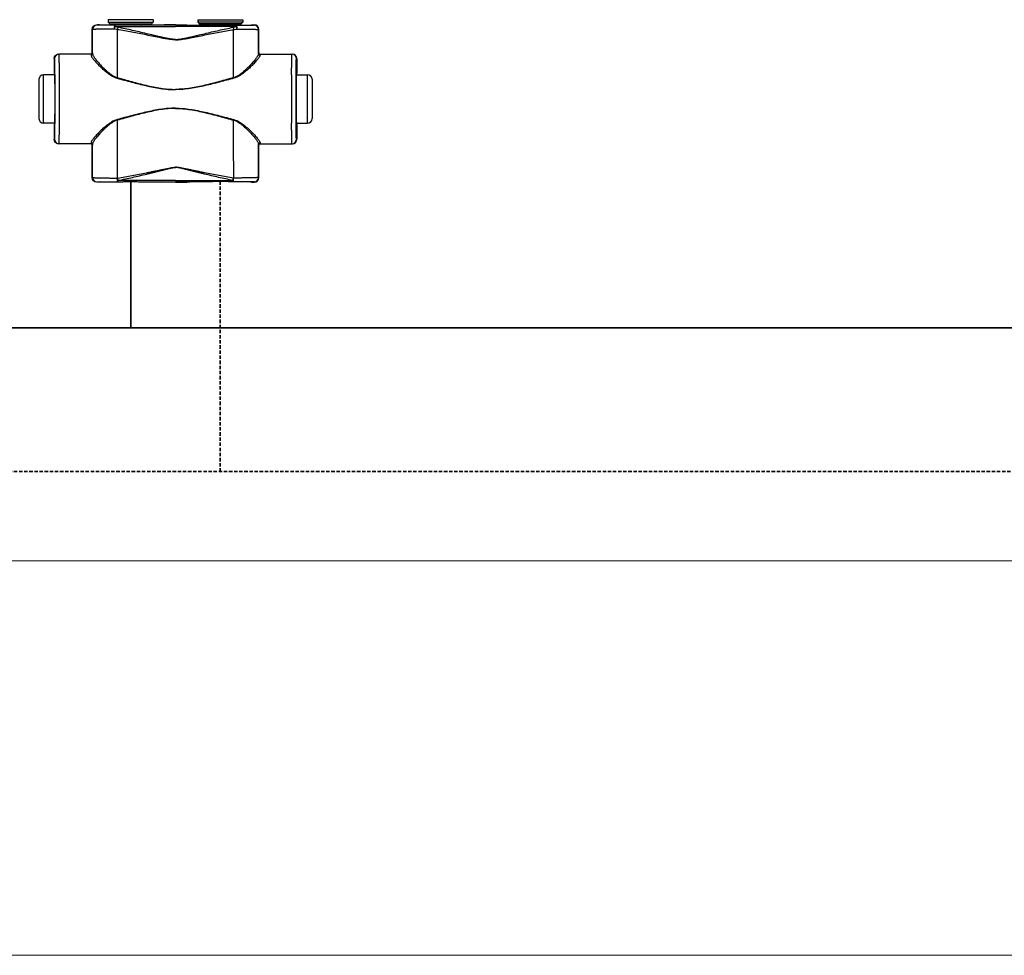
# Model space of a CAD drawing. Header units: millimetres. Extents: x 17747 to 112039, y -74980 to 446921.
# Tile 122 of 256: x 61006 to 61556, y -74980 to -74458. Entities that reach past the tile are written whole.
import ezdxf

# ---------------------------------------------------------------- set-up
doc = ezdxf.new("R2010")
doc.units = ezdxf.units.MM
doc.linetypes.add('phl_thick', pattern=[0])
doc.linetypes.add('VERDECKT', pattern=[9.525, 6.35, -3.175])
for name, color, linetype, lineweight in [('UT_SCHÉMA_PŘÍVOD', 10, 'Continuous', 35), ('UT_SCHÉMA_ZPÁTEČKA', 172, 'VERDECKT', 35), ('VZT_50 POPIS - OBECNE', 7, 'Continuous', 5)]:
    doc.layers.add(name, color=color, linetype=linetype, lineweight=lineweight)

msp = doc.modelspace()

# ---------------------------------------------------------------- linework, layer by layer
at = {"color": 0, "linetype": 'Continuous'}
for p, q in [((61049.07, -74461.33), (61048.95, -74461.21)), ((61050.6, -74461.21), (61048.95, -74461.21)), ((61050.95, -74461.31), (61050.6, -74461.21)), ((61080.55, -74458.31), (61055.35, -74458.31)), ((61055.35, -74458.31), (61055.35, -74459.71)), ((61055.35, -74459.71), (61056.3, -74460.66)), ((61055.35, -74459.71), (61080.55, -74459.71)), ((61056.3, -74460.66), (61079.6, -74460.66)), ((61056.45, -74461.02), (61079.45, -74461.02)), ((61056.45, -74461.02), (61056.45, -74461.38)), ((61064.1, -74461.4), (61059.25, -74461.4)), ((61059.25, -74462.1), (61059.25, -74461.4)), ((61059.25, -74462.1), (61092.95, -74462.1)), ((61092.95, -74461.4), (61071.8, -74461.4)), ((61079.45, -74461.02), (61079.45, -74461.38)), ((61080.55, -74459.71), (61079.6, -74460.66)), ((61080.55, -74458.31), (61080.55, -74459.71)), ((61086.7, -74461.21), (61084.95, -74461.31)), ((61092.95, -74461.21), (61086.7, -74461.21)), ((61092.95, -74461.21), (61099.2, -74461.21)), ((61092.95, -74461.4), (61114.1, -74461.4)), ((61126.65, -74462.1), (61092.95, -74462.1)), ((61099.2, -74461.21), (61100.95, -74461.31)), ((61105.35, -74458.31), (61130.55, -74458.31)), ((61105.35, -74458.31), (61105.35, -74459.71)), ((61130.55, -74459.71), (61105.35, -74459.71)), ((61105.35, -74459.71), (61106.3, -74460.66)), ((61129.6, -74460.66), (61106.3, -74460.66)), ((61129.45, -74461.02), (61106.45, -74461.02)), ((61106.45, -74461.02), (61106.45, -74461.38)), ((61121.8, -74461.4), (61126.65, -74461.4)), ((61126.65, -74462.1), (61126.65, -74461.4)), ((61129.45, -74461.02), (61129.45, -74461.38)), ((61130.55, -74459.71), (61129.6, -74460.66)), ((61130.55, -74458.31), (61130.55, -74459.71)), ((61134.95, -74461.31), (61135.3, -74461.21)), ((61135.3, -74461.21), (61136.95, -74461.21)), ((61136.83, -74461.33), (61136.95, -74461.21)), ((61046.57, -74463.83), (61046.45, -74463.71)), ((61046.45, -74476.71), (61046.45, -74463.71)), ((61139.33, -74463.83), (61139.45, -74463.71)), ((61139.45, -74476.71), (61139.45, -74463.71)), ((61045.75, -74477.51), (61027.75, -74477.51)), ((61046.45, -74476.71), (61046.55, -74476.71)), ((61139.45, -74476.71), (61139.35, -74476.71)), ((61140.15, -74477.51), (61158.15, -74477.51)), ((61025.46, -74480.01), (61025.25, -74480.01)), ((61025.25, -74480.01), (61025.25, -74488.16)), ((61160.44, -74480.01), (61160.65, -74480.01)), ((61160.65, -74480.01), (61160.65, -74488.16)), ((61025.5, -74489.01), (61019.25, -74489.01)), ((61019.25, -74516.01), (61019.25, -74489.01)), ((61025.25, -74488.16), (61025.46, -74488.51)), ((61025.64, -74488.52), (61025.64, -74488.51)), ((61160.26, -74488.52), (61160.26, -74488.51)), ((61160.4, -74489.01), (61166.65, -74489.01)), ((61160.65, -74488.16), (61160.44, -74488.51)), ((61166.65, -74516.01), (61166.65, -74489.01)), ((61016.75, -74491.51), (61016.75, -74513.51)), ((61169.15, -74491.51), (61169.15, -74513.51)), ((61025.5, -74516.01), (61019.25, -74516.01)), ((61025.46, -74516.51), (61025.25, -74516.86)), ((61025.25, -74516.86), (61025.25, -74525.01)), ((61025.64, -74516.51), (61025.64, -74516.5)), ((61160.26, -74516.51), (61160.26, -74516.5)), ((61160.4, -74516.01), (61166.65, -74516.01)), ((61160.44, -74516.51), (61160.65, -74516.86)), ((61160.65, -74516.86), (61160.65, -74525.01)), ((61025.25, -74525.01), (61025.46, -74525.01)), ((61045.75, -74527.51), (61027.75, -74527.51)), ((61046.55, -74528.31), (61046.45, -74528.31)), ((61046.45, -74546.41), (61046.45, -74528.31)), ((61139.35, -74528.31), (61139.45, -74528.31)), ((61139.45, -74546.41), (61139.45, -74528.31)), ((61140.15, -74527.51), (61158.15, -74527.51)), ((61160.65, -74525.01), (61160.44, -74525.01)), ((61046.45, -74546.41), (61046.57, -74546.29)), ((61048.95, -74548.91), (61049.07, -74548.79)), ((61050.6, -74548.91), (61048.95, -74548.91)), ((61050.95, -74548.81), (61050.6, -74548.91)), ((61060.49, -74546.66), (61060.67, -74546.66)), ((61060.82, -74548.72), (61060.99, -74548.72)), ((61092.95, -74547.97), (61060.99, -74547.97)), ((61060.99, -74548.72), (61060.99, -74547.97)), ((61060.99, -74548.72), (61062.25, -74548.72)), ((61073.65, -74548.72), (61092.95, -74548.72)), ((61086.7, -74548.91), (61084.95, -74548.81)), ((61092.95, -74548.91), (61086.7, -74548.91)), ((61092.95, -74547.97), (61124.91, -74547.97)), ((61112.25, -74548.72), (61092.95, -74548.72)), ((61092.95, -74548.91), (61099.2, -74548.91)), ((61099.2, -74548.91), (61100.95, -74548.81)), ((61124.91, -74548.72), (61123.65, -74548.72)), ((61124.91, -74548.72), (61124.91, -74547.97)), ((61125.08, -74548.72), (61124.91, -74548.72)), ((61125.41, -74546.66), (61125.23, -74546.66)), ((61134.95, -74548.81), (61135.3, -74548.91)), ((61135.3, -74548.91), (61136.95, -74548.91)), ((61136.95, -74548.91), (61136.83, -74548.79)), ((61139.45, -74546.41), (61139.33, -74546.29))]:
    msp.add_line(p, q, dxfattribs=at)
for centre, radius, start, end in [((61049.07, -74463.83), 2.5, 90.0025, 179.9975), ((61055.95, -74461.02), 0.5, 0, 45), ((61079.95, -74461.02), 0.5, 135, 180), ((61105.95, -74461.02), 0.5, 0, 45), ((61129.95, -74461.02), 0.5, 135, 180), ((61136.83, -74463.83), 2.5, 0.0025, 89.9975), ((61027.96, -74480.01), 2.5, 90.0022, 180.0011), ((61045.75, -74476.71), 0.8, 270.0036, 359.9972), ((61140.15, -74476.71), 0.8, 180.0028, 269.9964), ((61157.94, -74480.01), 2.5, 359.9989, 89.9978), ((61019.25, -74491.51), 2.5, 90, 180), ((58585.79, -74502.51), 2442.41, 359.68325, 0.31675), ((63600.11, -74502.51), 2442.41, 179.68325, 180.31675), ((61166.65, -74491.51), 2.5, 0, 90), ((61019.25, -74513.51), 2.5, 180, 270), ((61166.65, -74513.51), 2.5, 270, 0), ((61027.96, -74525.01), 2.5, 179.9989, 269.9978), ((61045.75, -74528.31), 0.8, 0.0028, 89.9964), ((61140.15, -74528.31), 0.8, 90.0036, 179.9972), ((61157.94, -74525.01), 2.5, 270.0022, 0.0011), ((61049.07, -74546.29), 2.5, 180.0025, 269.9975), ((61136.83, -74546.29), 2.5, 270.0025, 359.9975)]:
    msp.add_arc(centre, radius, start, end, dxfattribs=at)
at = {"color": 0, "linetype": 'Continuous', "extrusion": (0, 0, -1)}
for centre, major_axis, ratio, start_param, end_param in [((61048.95, -74463.71), (-1.77, 1.77), 0.999973, -0.785384, 0.785384), ((61067.95, -74461.31), (-17, 0), 0.005236, 4.941076, 6.283185), ((61067.95, -74461.31), (-17, 0), 0.005236, 3.141593, 4.483702), ((61027.75, -74480.01), (-2.5, 0), 0.999945, 0, 1.570796), ((61045.65, -74476.71), (-0.8, 0), 0.999986, -3.141593, -1.659157), ((61025.46, -74502.51), (0, 14), 0.010472, 0, 3.141593), ((61027.75, -74525.01), (-2.5, 0), 0.999945, -1.570796, 0), ((61045.65, -74528.31), (0.8, 0), 0.999986, -1.395381, 0), ((61048.95, -74546.41), (1.77, 1.77), 0.999973, -3.926977, -2.356208), ((61067.95, -74548.81), (-17, 0), 0.005236, 0, 1.229157), ((61067.95, -74548.81), (-17, 0), 0.005236, 1.912436, 3.141593)]:
    msp.add_ellipse(centre, major_axis=major_axis, ratio=ratio, start_param=start_param, end_param=end_param, dxfattribs=at)
at = {"color": 0, "linetype": 'Continuous'}
for centre, major_axis, ratio, start_param, end_param in [((61117.95, -74461.31), (17, 0), 0.005236, 3.141593, 4.483702), ((61117.95, -74461.31), (17, 0), 0.005236, 4.941076, 6.283185), ((61136.95, -74463.71), (1.77, 1.77), 0.999973, -0.785384, 0.785384), ((61140.25, -74476.71), (0.8, 0), 0.999986, -3.141593, -1.659157), ((61158.15, -74480.01), (2.5, 0), 0.999945, 0, 1.570796), ((61160.44, -74502.51), (0, 14), 0.010472, 0, 3.141593), ((61140.25, -74528.31), (-0.8, 0), 0.999986, -1.395381, 0), ((61158.15, -74525.01), (2.5, 0), 0.999945, -1.570796, 0), ((61117.95, -74548.81), (17, 0), 0.005236, 1.912436, 3.141593), ((61117.95, -74548.81), (17, 0), 0.005236, 0, 1.229157), ((61136.95, -74546.41), (-1.77, 1.77), 0.999973, -3.926977, -2.356208)]:
    msp.add_ellipse(centre, major_axis=major_axis, ratio=ratio, start_param=start_param, end_param=end_param, dxfattribs=at)
for points, knots in [([(61059.25, -74461.4), (61058.54, -74461.4), (61057.19, -74461.4), (61055.53, -74461.39), (61054.29, -74461.39), (61053.44, -74461.39), (61052.66, -74461.38), (61051.94, -74461.38), (61051.3, -74461.37), (61050.73, -74461.37), (61050.24, -74461.36), (61049.89, -74461.36), (61049.65, -74461.35), (61049.5, -74461.35), (61049.38, -74461.35), (61049.27, -74461.34), (61049.2, -74461.34), (61049.15, -74461.34), (61049.13, -74461.34), (61049.1, -74461.34), (61049.09, -74461.34), (61049.08, -74461.33), (61049.07, -74461.33), (61049.07, -74461.33)], [0, 0, 0, 0, 0.207653, 0.400343, 0.489423, 0.572844, 0.650059, 0.720565, 0.783909, 0.839692, 0.887568, 0.927242, 0.943927, 0.958477, 0.970869, 0.981088, 0.989117, 0.992306, 0.994945, 0.997032, 0.998568, 0.999554, 1, 1, 1, 1]), ([(61059.25, -74461.4), (61059.16, -74461.4), (61059.06, -74461.51), (61058.98, -74461.65), (61058.91, -74461.8), (61058.84, -74462.02), (61058.76, -74462.34), (61058.7, -74462.7), (61058.66, -74463.1), (61058.64, -74463.38), (61058.63, -74463.52)], [0, 0, 0, 0, 0.117156, 0.161001, 0.211236, 0.330442, 0.472834, 0.634922, 0.812344, 1, 1, 1, 1]), ([(61059.25, -74462.1), (61059.12, -74462.3), (61058.9, -74462.77), (61058.72, -74463.26), (61058.63, -74463.52)], [0, 0, 0, 0, 0.464895, 1, 1, 1, 1]), ([(61060.82, -74462.54), (61060.69, -74462.52), (61060.15, -74462.4), (61059.63, -74462.23), (61059.25, -74462.1)], [0, 0, 0, 0, 0.253704, 1, 1, 1, 1]), ([(61060.82, -74462.54), (61060.76, -74462.75), (61060.64, -74463.19), (61060.54, -74463.64), (61060.5, -74463.88)], [0, 0, 0, 0, 0.464569, 1, 1, 1, 1]), ([(61092.95, -74469.34), (61092.95, -74469.34), (61092.61, -74469.34), (61091.92, -74469.31), (61090.54, -74469.18), (61088.84, -74468.9), (61086.82, -74468.48), (61084.81, -74468.02), (61082.8, -74467.55), (61080.13, -74466.91), (61076.79, -74466.11), (61072.8, -74465.16), (61068.8, -74464.25), (61064.81, -74463.37), (61062.15, -74462.81), (61060.82, -74462.54)], [0.499995, 0.499995, 0.499995, 0.499995, 0.4999958, 0.5157333, 0.5314718, 0.5629204, 0.5943483, 0.6257534, 0.6571339, 0.6884877, 0.7511054, 0.813586, 0.8759088, 0.9380534, 1, 1, 1, 1]), ([(61071.8, -74461.4), (61071.17, -74461.4), (61069.88, -74461.43), (61067.95, -74461.45), (61066.02, -74461.43), (61064.73, -74461.4), (61064.1, -74461.4)], [0, 0, 0, 0, 0.248355, 0.5, 0.751645, 1, 1, 1, 1]), ([(61092.95, -74469.34), (61092.95, -74469.34), (61093.3, -74469.34), (61093.98, -74469.31), (61095.36, -74469.18), (61097.06, -74468.9), (61099.08, -74468.48), (61101.09, -74468.02), (61103.1, -74467.55), (61105.77, -74466.91), (61109.11, -74466.11), (61113.1, -74465.16), (61117.1, -74464.25), (61121.09, -74463.37), (61123.75, -74462.81), (61125.08, -74462.54)], [0.499995, 0.499995, 0.499995, 0.499995, 0.4999958, 0.5157333, 0.5314718, 0.5629204, 0.5943483, 0.6257534, 0.6571339, 0.6884877, 0.7511054, 0.813586, 0.8759088, 0.9380534, 1, 1, 1, 1]), ([(61114.1, -74461.4), (61114.73, -74461.4), (61116.02, -74461.43), (61117.95, -74461.45), (61119.88, -74461.43), (61121.17, -74461.4), (61121.8, -74461.4)], [0, 0, 0, 0, 0.248355, 0.5, 0.751645, 1, 1, 1, 1]), ([(61125.08, -74462.54), (61125.21, -74462.52), (61125.75, -74462.4), (61126.27, -74462.23), (61126.65, -74462.1)], [0, 0, 0, 0, 0.253704, 1, 1, 1, 1]), ([(61125.08, -74462.54), (61125.14, -74462.75), (61125.26, -74463.19), (61125.36, -74463.64), (61125.4, -74463.88)], [0, 0, 0, 0, 0.464569, 1, 1, 1, 1]), ([(61126.65, -74461.4), (61127.36, -74461.4), (61128.71, -74461.4), (61130.37, -74461.39), (61131.61, -74461.39), (61132.46, -74461.39), (61133.24, -74461.38), (61133.96, -74461.38), (61134.6, -74461.37), (61135.17, -74461.37), (61135.66, -74461.36), (61136.01, -74461.36), (61136.25, -74461.35), (61136.4, -74461.35), (61136.52, -74461.35), (61136.63, -74461.34), (61136.7, -74461.34), (61136.75, -74461.34), (61136.78, -74461.34), (61136.8, -74461.34), (61136.81, -74461.34), (61136.82, -74461.33), (61136.83, -74461.33), (61136.83, -74461.33)], [0, 0, 0, 0, 0.207653, 0.400343, 0.489423, 0.572844, 0.650059, 0.720565, 0.783909, 0.839692, 0.887568, 0.927242, 0.943927, 0.958477, 0.970869, 0.981088, 0.989117, 0.992306, 0.994945, 0.997032, 0.998568, 0.999554, 1, 1, 1, 1]), ([(61126.65, -74461.4), (61126.74, -74461.4), (61126.84, -74461.51), (61126.92, -74461.65), (61126.99, -74461.8), (61127.06, -74462.02), (61127.14, -74462.34), (61127.2, -74462.7), (61127.24, -74463.1), (61127.26, -74463.38), (61127.27, -74463.52)], [0, 0, 0, 0, 0.117156, 0.161001, 0.211236, 0.330442, 0.472834, 0.634922, 0.812344, 1, 1, 1, 1]), ([(61126.65, -74462.1), (61126.78, -74462.3), (61127.01, -74462.77), (61127.18, -74463.26), (61127.27, -74463.52)], [0, 0, 0, 0, 0.464895, 1, 1, 1, 1]), ([(61058.63, -74463.52), (61057.8, -74463.52), (61056.19, -74463.53), (61054.23, -74463.55), (61052.76, -74463.58), (61051.76, -74463.59), (61050.83, -74463.61), (61049.98, -74463.63), (61049.21, -74463.65), (61048.54, -74463.67), (61047.96, -74463.7), (61047.54, -74463.72), (61047.26, -74463.74), (61047.08, -74463.75), (61046.93, -74463.76), (61046.81, -74463.78), (61046.71, -74463.79), (61046.64, -74463.8), (61046.6, -74463.81), (61046.57, -74463.83), (61046.57, -74463.83)], [0, 0, 0, 0, 0.207034, 0.39928, 0.488214, 0.57154, 0.648707, 0.71921, 0.782588, 0.838437, 0.886403, 0.926186, 0.942933, 0.957549, 0.970012, 0.98031, 0.988432, 0.994377, 0.998178, 1, 1, 1, 1]), ([(61046.58, -74477.25), (61046.58, -74476.12), (61046.58, -74471.65), (61046.58, -74467.18), (61046.57, -74463.83)], [0, 0, 0, 0, 0.250733, 1, 1, 1, 1]), ([(61060.5, -74463.88), (61060.34, -74463.86), (61059.71, -74463.76), (61059.09, -74463.63), (61058.63, -74463.52)], [0, 0, 0, 0, 0.252579, 1, 1, 1, 1]), ([(61092.95, -74469.52), (61092.95, -74469.52), (61092.26, -74469.52), (61090.88, -74469.44), (61088.83, -74469.16), (61086.79, -74468.81), (61084.08, -74468.3), (61080.71, -74467.64), (61076.66, -74466.84), (61072.62, -74466.06), (61068.58, -74465.3), (61064.54, -74464.57), (61061.84, -74464.11), (61060.5, -74463.88)], [0.5000015, 0.5000015, 0.5000015, 0.5000015, 0.500002, 0.5313979, 0.5627848, 0.5941575, 0.6255147, 0.6881766, 0.7507583, 0.8132458, 0.8756245, 0.9378805, 1, 1, 1, 1]), ([(61060.51, -74490.65), (61060.51, -74488.42), (61060.51, -74479.49), (61060.5, -74470.57), (61060.5, -74463.88)], [0, 0, 0, 0, 0.250952, 1, 1, 1, 1]), ([(61092.95, -74469.52), (61092.95, -74469.52), (61093.64, -74469.52), (61095.02, -74469.44), (61097.07, -74469.16), (61099.11, -74468.81), (61101.82, -74468.3), (61105.19, -74467.64), (61109.24, -74466.84), (61113.28, -74466.06), (61117.33, -74465.3), (61121.36, -74464.57), (61124.06, -74464.11), (61125.4, -74463.88)], [0.5000015, 0.5000015, 0.5000015, 0.5000015, 0.500002, 0.5313979, 0.5627848, 0.5941575, 0.6255147, 0.6881766, 0.7507583, 0.8132458, 0.8756245, 0.9378805, 1, 1, 1, 1]), ([(61125.39, -74490.65), (61125.39, -74488.42), (61125.39, -74479.49), (61125.4, -74470.57), (61125.4, -74463.88)], [0, 0, 0, 0, 0.250952, 1, 1, 1, 1]), ([(61125.4, -74463.88), (61125.56, -74463.86), (61126.19, -74463.76), (61126.81, -74463.63), (61127.27, -74463.52)], [0, 0, 0, 0, 0.252579, 1, 1, 1, 1]), ([(61127.27, -74463.52), (61128.1, -74463.52), (61129.71, -74463.53), (61131.67, -74463.55), (61133.14, -74463.58), (61134.14, -74463.59), (61135.07, -74463.61), (61135.92, -74463.63), (61136.69, -74463.65), (61137.36, -74463.67), (61137.94, -74463.7), (61138.36, -74463.72), (61138.64, -74463.74), (61138.82, -74463.75), (61138.97, -74463.76), (61139.09, -74463.78), (61139.19, -74463.79), (61139.26, -74463.8), (61139.3, -74463.81), (61139.33, -74463.83), (61139.33, -74463.83)], [0, 0, 0, 0, 0.207034, 0.39928, 0.488214, 0.57154, 0.648707, 0.71921, 0.782588, 0.838437, 0.886403, 0.926186, 0.942933, 0.957549, 0.970012, 0.98031, 0.988432, 0.994377, 0.998178, 1, 1, 1, 1]), ([(61139.32, -74477.25), (61139.32, -74476.12), (61139.32, -74471.65), (61139.32, -74467.18), (61139.33, -74463.83)], [0, 0, 0, 0, 0.250733, 1, 1, 1, 1]), ([(61028.16, -74489.01), (61028.15, -74488.17), (61028.14, -74486.57), (61028.13, -74484.63), (61028.11, -74483.22), (61028.1, -74482.26), (61028.09, -74481.39), (61028.07, -74480.6), (61028.06, -74479.9), (61028.05, -74479.28), (61028.03, -74478.75), (61028.02, -74478.37), (61028.01, -74478.11), (61028, -74477.96), (61028, -74477.82), (61027.99, -74477.71), (61027.98, -74477.63), (61027.98, -74477.57), (61027.97, -74477.53), (61027.96, -74477.51), (61027.96, -74477.51), (61027.96, -74477.51)], [0, 0, 0, 0, 0.218984, 0.416191, 0.505653, 0.588551, 0.664564, 0.733396, 0.794781, 0.848478, 0.894279, 0.932006, 0.947796, 0.961515, 0.973152, 0.982695, 0.990138, 0.995479, 0.998726, 0.999584, 1, 1, 1, 1]), ([(61045.75, -74477.51), (61045.76, -74477.51), (61045.76, -74477.51), (61045.76, -74477.52), (61045.76, -74477.53), (61045.76, -74477.55), (61045.77, -74477.59), (61045.77, -74477.65), (61045.77, -74477.72), (61045.78, -74477.81), (61045.78, -74477.91), (61045.78, -74477.99), (61045.78, -74478.03)], [0, 0, 0, 0, 0.005122, 0.017304, 0.037118, 0.064661, 0.143035, 0.252499, 0.393016, 0.564526, 0.766907, 1, 1, 1, 1]), ([(61046.58, -74477.25), (61046.58, -74477.35), (61046.54, -74477.55), (61046.36, -74477.81), (61046.1, -74477.99), (61045.89, -74478.03), (61045.78, -74478.03)], [0, 0, 0, 0, 0.247572, 0.496581, 0.747591, 1, 1, 1, 1]), ([(61045.78, -74478.03), (61045.78, -74478.09), (61045.81, -74478.23), (61045.88, -74478.46), (61045.99, -74478.7), (61046.2, -74479.09), (61046.55, -74479.63), (61047.08, -74480.34), (61047.73, -74481.12), (61048.76, -74482.31), (61050.27, -74483.89), (61052.31, -74485.85), (61054.22, -74487.49), (61055.92, -74488.76), (61057.77, -74489.97), (61059.32, -74490.69), (61060.41, -74490.99)], [0, 0, 0, 0, 0.009694, 0.02127, 0.034861, 0.050494, 0.087694, 0.13227, 0.183417, 0.240322, 0.368483, 0.511765, 0.666448, 0.747227, 0.829948, 1, 1, 1, 1]), ([(61046.55, -74476.71), (61046.56, -74476.71), (61046.56, -74476.71), (61046.56, -74476.72), (61046.56, -74476.73), (61046.56, -74476.75), (61046.57, -74476.79), (61046.57, -74476.85), (61046.57, -74476.93), (61046.58, -74477.02), (61046.58, -74477.13), (61046.58, -74477.2), (61046.58, -74477.25)], [0, 0, 0, 0, 0.005057, 0.017214, 0.037015, 0.06455, 0.142921, 0.252392, 0.392925, 0.564459, 0.766871, 1, 1, 1, 1]), ([(61046.58, -74477.25), (61046.58, -74477.31), (61046.6, -74477.46), (61046.67, -74477.69), (61046.78, -74477.95), (61046.97, -74478.35), (61047.31, -74478.91), (61047.81, -74479.64), (61048.42, -74480.45), (61049.39, -74481.66), (61050.81, -74483.29), (61052.74, -74485.31), (61054.55, -74487), (61056.17, -74488.31), (61057.95, -74489.57), (61059.44, -74490.34), (61060.51, -74490.65)], [0, 0, 0, 0, 0.010286, 0.022433, 0.036551, 0.052653, 0.090607, 0.135698, 0.187142, 0.244158, 0.372094, 0.514728, 0.6685, 0.748767, 0.830965, 1, 1, 1, 1]), ([(61139.32, -74477.25), (61139.32, -74477.31), (61139.3, -74477.46), (61139.23, -74477.69), (61139.12, -74477.95), (61138.93, -74478.35), (61138.59, -74478.91), (61138.09, -74479.64), (61137.48, -74480.45), (61136.51, -74481.66), (61135.09, -74483.29), (61133.16, -74485.31), (61131.35, -74487), (61129.73, -74488.31), (61127.95, -74489.57), (61126.46, -74490.34), (61125.39, -74490.65)], [0, 0, 0, 0, 0.010286, 0.022433, 0.036551, 0.052653, 0.090607, 0.135698, 0.187142, 0.244158, 0.372094, 0.514728, 0.6685, 0.748767, 0.830965, 1, 1, 1, 1]), ([(61140.12, -74478.03), (61140.12, -74478.09), (61140.09, -74478.23), (61140.02, -74478.46), (61139.91, -74478.7), (61139.7, -74479.09), (61139.35, -74479.63), (61138.82, -74480.34), (61138.17, -74481.12), (61137.14, -74482.31), (61135.64, -74483.89), (61133.59, -74485.85), (61131.68, -74487.49), (61129.99, -74488.76), (61128.13, -74489.97), (61126.58, -74490.69), (61125.49, -74490.99)], [0, 0, 0, 0, 0.009694, 0.02127, 0.034861, 0.050494, 0.087694, 0.13227, 0.183417, 0.240322, 0.368483, 0.511765, 0.666448, 0.747227, 0.829948, 1, 1, 1, 1]), ([(61139.35, -74476.71), (61139.34, -74476.71), (61139.34, -74476.71), (61139.34, -74476.72), (61139.34, -74476.73), (61139.34, -74476.75), (61139.33, -74476.79), (61139.33, -74476.85), (61139.33, -74476.93), (61139.32, -74477.02), (61139.32, -74477.13), (61139.32, -74477.2), (61139.32, -74477.25)], [0, 0, 0, 0, 0.005057, 0.017214, 0.037015, 0.06455, 0.142921, 0.252392, 0.392925, 0.564459, 0.766871, 1, 1, 1, 1]), ([(61139.32, -74477.25), (61139.32, -74477.35), (61139.36, -74477.55), (61139.54, -74477.81), (61139.8, -74477.99), (61140.01, -74478.03), (61140.12, -74478.03)], [0, 0, 0, 0, 0.247572, 0.496581, 0.747591, 1, 1, 1, 1]), ([(61140.15, -74477.51), (61140.14, -74477.51), (61140.14, -74477.51), (61140.14, -74477.52), (61140.14, -74477.53), (61140.14, -74477.55), (61140.13, -74477.59), (61140.13, -74477.65), (61140.13, -74477.72), (61140.12, -74477.81), (61140.12, -74477.91), (61140.12, -74477.99), (61140.12, -74478.03)], [0, 0, 0, 0, 0.005122, 0.017304, 0.037118, 0.064661, 0.143035, 0.252499, 0.393016, 0.564526, 0.766907, 1, 1, 1, 1]), ([(61157.74, -74489.01), (61157.75, -74488.17), (61157.76, -74486.57), (61157.78, -74484.63), (61157.79, -74483.22), (61157.8, -74482.26), (61157.81, -74481.39), (61157.83, -74480.6), (61157.84, -74479.9), (61157.85, -74479.28), (61157.87, -74478.75), (61157.88, -74478.37), (61157.89, -74478.11), (61157.9, -74477.96), (61157.9, -74477.82), (61157.91, -74477.71), (61157.92, -74477.63), (61157.92, -74477.57), (61157.93, -74477.53), (61157.94, -74477.51), (61157.94, -74477.51), (61157.94, -74477.51)], [0, 0, 0, 0, 0.218984, 0.416191, 0.505653, 0.588551, 0.664564, 0.733396, 0.794781, 0.848478, 0.894279, 0.932006, 0.947796, 0.961515, 0.973152, 0.982695, 0.990138, 0.995479, 0.998726, 0.999584, 1, 1, 1, 1]), ([(61025.64, -74488.51), (61025.64, -74487.88), (61025.63, -74486.69), (61025.61, -74485.24), (61025.6, -74484.19), (61025.59, -74483.49), (61025.57, -74482.85), (61025.56, -74482.27), (61025.55, -74481.75), (61025.54, -74481.3), (61025.53, -74480.92), (61025.52, -74480.64), (61025.51, -74480.45), (61025.5, -74480.33), (61025.49, -74480.24), (61025.49, -74480.16), (61025.48, -74480.1), (61025.47, -74480.05), (61025.47, -74480.03), (61025.46, -74480.01), (61025.46, -74480.01)], [0, 0, 0, 0, 0.221931, 0.420259, 0.509783, 0.592499, 0.668149, 0.736495, 0.797321, 0.850436, 0.895675, 0.932895, 0.948462, 0.961984, 0.973451, 0.982856, 0.990196, 0.99547, 0.998697, 1, 1, 1, 1]), ([(61160.26, -74488.51), (61160.26, -74487.88), (61160.27, -74486.69), (61160.29, -74485.24), (61160.3, -74484.19), (61160.31, -74483.49), (61160.33, -74482.85), (61160.34, -74482.27), (61160.35, -74481.75), (61160.36, -74481.3), (61160.37, -74480.92), (61160.38, -74480.64), (61160.39, -74480.45), (61160.4, -74480.33), (61160.41, -74480.24), (61160.41, -74480.16), (61160.42, -74480.1), (61160.43, -74480.05), (61160.43, -74480.03), (61160.44, -74480.01), (61160.44, -74480.01)], [0, 0, 0, 0, 0.221931, 0.420259, 0.509783, 0.592499, 0.668149, 0.736495, 0.797321, 0.850436, 0.895675, 0.932895, 0.948462, 0.961984, 0.973451, 0.982856, 0.990196, 0.99547, 0.998697, 1, 1, 1, 1]), ([(61025.64, -74516.5), (61025.66, -74514.31), (61025.69, -74509.64), (61025.7, -74502.51), (61025.69, -74495.38), (61025.66, -74490.72), (61025.64, -74488.52)], [0, 0, 0, 0, 0.235226, 0.499987, 0.764754, 1, 1, 1, 1]), ([(61060.51, -74490.65), (61060.5, -74490.68), (61060.47, -74490.79), (61060.44, -74490.9), (61060.41, -74490.99)], [0, 0, 0, 0, 0.258378, 1, 1, 1, 1]), ([(61060.51, -74490.65), (61063.17, -74491.39), (61067.15, -74492.5), (61072.49, -74493.9), (61076.51, -74494.9), (61080.57, -74495.81), (61084.66, -74496.56), (61088.1, -74496.99), (61090.87, -74497.17), (61092.26, -74497.2), (61092.95, -74497.2), (61092.95, -74497.2)], [0, 0, 0, 0, 0.1244767, 0.1868883, 0.2493924, 0.3119715, 0.3746087, 0.437287, 0.4686409, 0.4999998, 0.5, 0.5, 0.5, 0.5]), ([(61125.39, -74490.65), (61122.74, -74491.39), (61118.75, -74492.5), (61113.41, -74493.9), (61109.39, -74494.9), (61105.33, -74495.81), (61101.24, -74496.56), (61097.8, -74496.99), (61095.03, -74497.17), (61093.64, -74497.2), (61092.95, -74497.2), (61092.95, -74497.2)], [0, 0, 0, 0, 0.1244767, 0.1868883, 0.2493924, 0.3119715, 0.3746087, 0.437287, 0.4686409, 0.4999998, 0.5, 0.5, 0.5, 0.5]), ([(61125.39, -74490.65), (61125.4, -74490.68), (61125.43, -74490.79), (61125.46, -74490.9), (61125.49, -74490.99)], [0, 0, 0, 0, 0.258378, 1, 1, 1, 1]), ([(61160.26, -74516.5), (61160.24, -74514.31), (61160.21, -74509.64), (61160.2, -74502.51), (61160.21, -74495.38), (61160.24, -74490.72), (61160.26, -74488.52)], [0, 0, 0, 0, 0.235226, 0.499987, 0.764754, 1, 1, 1, 1]), ([(61060.41, -74490.99), (61063.07, -74491.7), (61067.07, -74492.78), (61072.43, -74494.15), (61076.47, -74495.12), (61080.54, -74496), (61084.64, -74496.73), (61088.09, -74497.14), (61090.87, -74497.32), (61092.26, -74497.34), (61092.95, -74497.34), (61092.95, -74497.34)], [0, 0, 0, 0, 0.1245061, 0.1869228, 0.2494269, 0.3120016, 0.3746311, 0.4372993, 0.4686472, 0.4999998, 0.5, 0.5, 0.5, 0.5]), ([(61125.49, -74490.99), (61122.83, -74491.7), (61118.83, -74492.78), (61113.47, -74494.15), (61109.43, -74495.12), (61105.36, -74496), (61101.26, -74496.73), (61097.81, -74497.14), (61095.04, -74497.32), (61093.65, -74497.34), (61092.95, -74497.34), (61092.95, -74497.34)], [0, 0, 0, 0, 0.1245061, 0.1869228, 0.2494269, 0.3120016, 0.3746311, 0.4372993, 0.4686472, 0.4999998, 0.5, 0.5, 0.5, 0.5]), ([(61092.95, -74507.68), (61091.56, -74507.68), (61088.78, -74507.8), (61084.64, -74508.29), (61080.54, -74509.02), (61076.47, -74509.9), (61072.43, -74510.87), (61067.07, -74512.24), (61063.07, -74513.32), (61060.41, -74514.03)], [0.5, 0.5, 0.5, 0.5, 0.5626889, 0.6253582, 0.6879892, 0.7505657, 0.8130716, 0.8754902, 1, 1, 1, 1]), ([(61092.95, -74507.82), (61091.56, -74507.82), (61088.79, -74507.95), (61084.66, -74508.46), (61080.57, -74509.21), (61076.51, -74510.12), (61072.49, -74511.12), (61067.15, -74512.52), (61063.17, -74513.63), (61060.51, -74514.37)], [0.5, 0.5, 0.5, 0.5, 0.5627005, 0.6253799, 0.6880187, 0.7505997, 0.8131057, 0.8755193, 1, 1, 1, 1]), ([(61092.95, -74507.68), (61094.34, -74507.68), (61097.12, -74507.8), (61101.26, -74508.29), (61105.36, -74509.02), (61109.43, -74509.9), (61113.47, -74510.87), (61118.83, -74512.24), (61122.83, -74513.32), (61125.49, -74514.03)], [0.5, 0.5, 0.5, 0.5, 0.5626889, 0.6253582, 0.6879892, 0.7505657, 0.8130716, 0.8754902, 1, 1, 1, 1]), ([(61092.95, -74507.82), (61094.34, -74507.82), (61097.11, -74507.95), (61101.24, -74508.46), (61105.33, -74509.21), (61109.39, -74510.12), (61113.41, -74511.12), (61118.75, -74512.52), (61122.74, -74513.63), (61125.39, -74514.37)], [0.5, 0.5, 0.5, 0.5, 0.5627005, 0.6253799, 0.6880187, 0.7505997, 0.8131057, 0.8755193, 1, 1, 1, 1]), ([(61025.46, -74525.01), (61025.46, -74525.01), (61025.47, -74524.99), (61025.47, -74524.97), (61025.48, -74524.92), (61025.49, -74524.86), (61025.49, -74524.78), (61025.5, -74524.69), (61025.51, -74524.57), (61025.52, -74524.38), (61025.53, -74524.11), (61025.54, -74523.72), (61025.55, -74523.27), (61025.56, -74522.75), (61025.57, -74522.17), (61025.59, -74521.53), (61025.6, -74520.83), (61025.61, -74519.78), (61025.63, -74518.33), (61025.64, -74517.14), (61025.64, -74516.51)], [0, 0, 0, 0, 0.001303, 0.00453, 0.009804, 0.017144, 0.026549, 0.038016, 0.051538, 0.067105, 0.104325, 0.149564, 0.202679, 0.263505, 0.331851, 0.407501, 0.490217, 0.579741, 0.778069, 1, 1, 1, 1]), ([(61027.96, -74527.51), (61027.96, -74527.51), (61027.96, -74527.51), (61027.97, -74527.49), (61027.98, -74527.45), (61027.98, -74527.39), (61027.99, -74527.31), (61028, -74527.2), (61028, -74527.06), (61028.01, -74526.91), (61028.02, -74526.65), (61028.03, -74526.27), (61028.05, -74525.74), (61028.06, -74525.13), (61028.07, -74524.42), (61028.09, -74523.63), (61028.1, -74522.76), (61028.11, -74521.8), (61028.13, -74520.39), (61028.14, -74518.45), (61028.15, -74516.85), (61028.16, -74516.01)], [0, 0, 0, 0, 0.000416, 0.001274, 0.004521, 0.009862, 0.017305, 0.026849, 0.038485, 0.052204, 0.067994, 0.105721, 0.151522, 0.205219, 0.266604, 0.335437, 0.411449, 0.494347, 0.58381, 0.781016, 1, 1, 1, 1]), ([(61060.41, -74514.03), (61059.32, -74514.33), (61057.77, -74515.06), (61055.92, -74516.26), (61054.22, -74517.53), (61052.31, -74519.17), (61050.27, -74521.13), (61048.76, -74522.71), (61047.73, -74523.9), (61047.08, -74524.68), (61046.55, -74525.39), (61046.2, -74525.93), (61045.99, -74526.32), (61045.88, -74526.57), (61045.81, -74526.79), (61045.78, -74526.93), (61045.78, -74526.99)], [0, 0, 0, 0, 0.170052, 0.252774, 0.333553, 0.488235, 0.631517, 0.759678, 0.816583, 0.86773, 0.912306, 0.949506, 0.965139, 0.978731, 0.990306, 1, 1, 1, 1]), ([(61060.51, -74514.37), (61059.44, -74514.68), (61057.95, -74515.45), (61056.17, -74516.71), (61054.55, -74518.02), (61052.74, -74519.71), (61050.81, -74521.73), (61049.39, -74523.36), (61048.42, -74524.57), (61047.81, -74525.38), (61047.31, -74526.11), (61046.97, -74526.67), (61046.78, -74527.07), (61046.67, -74527.33), (61046.6, -74527.56), (61046.58, -74527.71), (61046.58, -74527.77)], [0, 0, 0, 0, 0.169036, 0.251233, 0.3315, 0.485272, 0.627906, 0.755842, 0.812858, 0.864302, 0.909393, 0.947347, 0.963449, 0.977567, 0.989714, 1, 1, 1, 1]), ([(61060.51, -74514.37), (61060.5, -74514.34), (61060.47, -74514.23), (61060.44, -74514.12), (61060.41, -74514.03)], [0, 0, 0, 0, 0.258378, 1, 1, 1, 1]), ([(61060.49, -74546.66), (61060.5, -74543.99), (61060.5, -74533.22), (61060.51, -74522.46), (61060.51, -74514.37)], [0, 0, 0, 0, 0.248459, 1, 1, 1, 1]), ([(61125.39, -74514.37), (61125.4, -74514.34), (61125.43, -74514.23), (61125.46, -74514.12), (61125.49, -74514.03)], [0, 0, 0, 0, 0.258378, 1, 1, 1, 1]), ([(61125.39, -74514.37), (61126.46, -74514.68), (61127.95, -74515.45), (61129.73, -74516.71), (61131.35, -74518.02), (61133.16, -74519.71), (61135.09, -74521.73), (61136.51, -74523.36), (61137.48, -74524.57), (61138.09, -74525.38), (61138.59, -74526.11), (61138.93, -74526.67), (61139.12, -74527.07), (61139.23, -74527.33), (61139.3, -74527.56), (61139.32, -74527.71), (61139.32, -74527.77)], [0, 0, 0, 0, 0.169036, 0.251233, 0.3315, 0.485272, 0.627906, 0.755842, 0.812858, 0.864302, 0.909393, 0.947347, 0.963449, 0.977567, 0.989714, 1, 1, 1, 1]), ([(61125.41, -74546.66), (61125.41, -74543.99), (61125.4, -74533.22), (61125.39, -74522.46), (61125.39, -74514.37)], [0, 0, 0, 0, 0.248459, 1, 1, 1, 1]), ([(61125.49, -74514.03), (61126.58, -74514.33), (61128.13, -74515.06), (61129.99, -74516.26), (61131.68, -74517.53), (61133.59, -74519.17), (61135.64, -74521.13), (61137.14, -74522.71), (61138.17, -74523.9), (61138.82, -74524.68), (61139.35, -74525.39), (61139.7, -74525.93), (61139.91, -74526.32), (61140.02, -74526.57), (61140.09, -74526.79), (61140.12, -74526.93), (61140.12, -74526.99)], [0, 0, 0, 0, 0.170052, 0.252774, 0.333553, 0.488235, 0.631517, 0.759678, 0.816583, 0.86773, 0.912306, 0.949506, 0.965139, 0.978731, 0.990306, 1, 1, 1, 1]), ([(61157.94, -74527.51), (61157.94, -74527.51), (61157.94, -74527.51), (61157.93, -74527.49), (61157.92, -74527.45), (61157.92, -74527.39), (61157.91, -74527.31), (61157.9, -74527.2), (61157.9, -74527.06), (61157.89, -74526.91), (61157.88, -74526.65), (61157.87, -74526.27), (61157.85, -74525.74), (61157.84, -74525.13), (61157.83, -74524.42), (61157.81, -74523.63), (61157.8, -74522.76), (61157.79, -74521.8), (61157.78, -74520.39), (61157.76, -74518.45), (61157.75, -74516.85), (61157.74, -74516.01)], [0, 0, 0, 0, 0.000416, 0.001274, 0.004521, 0.009862, 0.017305, 0.026849, 0.038485, 0.052204, 0.067994, 0.105721, 0.151522, 0.205219, 0.266604, 0.335437, 0.411449, 0.494347, 0.58381, 0.781016, 1, 1, 1, 1]), ([(61160.44, -74525.01), (61160.44, -74525.01), (61160.43, -74524.99), (61160.43, -74524.97), (61160.42, -74524.92), (61160.41, -74524.86), (61160.41, -74524.78), (61160.4, -74524.69), (61160.39, -74524.57), (61160.38, -74524.38), (61160.37, -74524.11), (61160.36, -74523.72), (61160.35, -74523.27), (61160.34, -74522.75), (61160.33, -74522.17), (61160.31, -74521.53), (61160.3, -74520.83), (61160.29, -74519.78), (61160.27, -74518.33), (61160.26, -74517.14), (61160.26, -74516.51)], [0, 0, 0, 0, 0.001303, 0.00453, 0.009804, 0.017144, 0.026549, 0.038016, 0.051538, 0.067105, 0.104325, 0.149564, 0.202679, 0.263505, 0.331851, 0.407501, 0.490217, 0.579741, 0.778069, 1, 1, 1, 1]), ([(61045.78, -74526.99), (61045.78, -74527.03), (61045.78, -74527.11), (61045.78, -74527.21), (61045.77, -74527.3), (61045.77, -74527.37), (61045.77, -74527.43), (61045.76, -74527.47), (61045.76, -74527.49), (61045.76, -74527.5), (61045.76, -74527.51), (61045.76, -74527.51), (61045.75, -74527.51)], [0, 0, 0, 0, 0.233093, 0.435474, 0.606984, 0.747501, 0.856965, 0.935339, 0.962882, 0.982696, 0.994878, 1, 1, 1, 1]), ([(61046.58, -74527.77), (61046.58, -74527.67), (61046.54, -74527.47), (61046.36, -74527.21), (61046.1, -74527.03), (61045.89, -74526.99), (61045.78, -74526.99)], [0, 0, 0, 0, 0.247572, 0.496581, 0.747591, 1, 1, 1, 1]), ([(61046.58, -74527.77), (61046.58, -74527.82), (61046.58, -74527.89), (61046.58, -74528), (61046.57, -74528.1), (61046.57, -74528.17), (61046.57, -74528.23), (61046.56, -74528.27), (61046.56, -74528.29), (61046.56, -74528.3), (61046.56, -74528.31), (61046.56, -74528.31), (61046.55, -74528.31)], [0, 0, 0, 0, 0.23313, 0.435541, 0.607074, 0.747608, 0.857079, 0.93545, 0.962985, 0.982786, 0.994943, 1, 1, 1, 1]), ([(61046.57, -74546.29), (61046.57, -74544.76), (61046.58, -74538.58), (61046.58, -74532.41), (61046.58, -74527.77)], [0, 0, 0, 0, 0.248801, 1, 1, 1, 1]), ([(61139.32, -74527.77), (61139.32, -74527.67), (61139.36, -74527.47), (61139.54, -74527.21), (61139.8, -74527.03), (61140.01, -74526.99), (61140.12, -74526.99)], [0, 0, 0, 0, 0.247572, 0.496581, 0.747591, 1, 1, 1, 1]), ([(61139.33, -74546.29), (61139.33, -74544.76), (61139.33, -74538.58), (61139.32, -74532.41), (61139.32, -74527.77)], [0, 0, 0, 0, 0.248801, 1, 1, 1, 1]), ([(61139.32, -74527.77), (61139.32, -74527.82), (61139.32, -74527.89), (61139.32, -74528), (61139.33, -74528.1), (61139.33, -74528.17), (61139.33, -74528.23), (61139.34, -74528.27), (61139.34, -74528.29), (61139.34, -74528.3), (61139.34, -74528.31), (61139.34, -74528.31), (61139.35, -74528.31)], [0, 0, 0, 0, 0.23313, 0.435541, 0.607074, 0.747608, 0.857079, 0.93545, 0.962985, 0.982786, 0.994943, 1, 1, 1, 1]), ([(61140.12, -74526.99), (61140.12, -74527.03), (61140.12, -74527.11), (61140.12, -74527.21), (61140.13, -74527.3), (61140.13, -74527.37), (61140.13, -74527.43), (61140.14, -74527.47), (61140.14, -74527.49), (61140.14, -74527.5), (61140.14, -74527.51), (61140.14, -74527.51), (61140.15, -74527.51)], [0, 0, 0, 0, 0.233093, 0.435474, 0.606984, 0.747501, 0.856965, 0.935339, 0.962882, 0.982696, 0.994878, 1, 1, 1, 1]), ([(61060.67, -74546.66), (61062.01, -74546.44), (61064.7, -74545.98), (61068.72, -74545.26), (61072.75, -74544.5), (61076.1, -74543.84), (61078.79, -74543.3), (61080.8, -74542.89), (61082.82, -74542.48), (61084.84, -74542.06), (61086.85, -74541.65), (61088.53, -74541.31), (61089.88, -74541.04), (61091.24, -74540.8), (61092.26, -74540.66), (61092.95, -74540.66)], [0, 0, 0, 0, 0.0621172, 0.1243716, 0.1867502, 0.2492392, 0.2805207, 0.3118245, 0.3431487, 0.3744915, 0.4058513, 0.4372266, 0.4529199, 0.4686172, 0.5, 0.5, 0.5, 0.5]), ([(61060.99, -74547.97), (61062.32, -74547.71), (61064.98, -74547.15), (61068.96, -74546.28), (61072.94, -74545.37), (61076.26, -74544.57), (61078.91, -74543.93), (61080.91, -74543.43), (61082.9, -74542.94), (61084.9, -74542.44), (61086.89, -74541.93), (61088.56, -74541.52), (61089.9, -74541.2), (61091.24, -74540.91), (61092.26, -74540.73), (61092.95, -74540.73)], [0, 0, 0, 0, 0.0619437, 0.1240868, 0.1864104, 0.2488944, 0.2801902, 0.3115184, 0.3428764, 0.3742614, 0.4056711, 0.4371032, 0.4528275, 0.4685577, 0.5, 0.5, 0.5, 0.5]), ([(61125.23, -74546.66), (61123.89, -74546.44), (61121.2, -74545.98), (61117.18, -74545.26), (61113.15, -74544.5), (61109.8, -74543.84), (61107.11, -74543.3), (61105.1, -74542.89), (61103.08, -74542.48), (61101.07, -74542.06), (61099.05, -74541.65), (61097.37, -74541.31), (61096.02, -74541.04), (61094.67, -74540.8), (61093.64, -74540.66), (61092.95, -74540.66)], [0, 0, 0, 0, 0.0621172, 0.1243716, 0.1867502, 0.2492392, 0.2805207, 0.3118245, 0.3431487, 0.3744915, 0.4058513, 0.4372266, 0.4529199, 0.4686172, 0.5, 0.5, 0.5, 0.5]), ([(61124.91, -74547.97), (61123.58, -74547.71), (61120.92, -74547.15), (61116.94, -74546.28), (61112.96, -74545.37), (61109.64, -74544.57), (61106.99, -74543.93), (61104.99, -74543.43), (61103, -74542.94), (61101, -74542.44), (61099.01, -74541.93), (61097.34, -74541.52), (61096, -74541.2), (61094.66, -74540.91), (61093.64, -74540.73), (61092.95, -74540.73)], [0, 0, 0, 0, 0.0619437, 0.1240868, 0.1864104, 0.2488944, 0.2801902, 0.3115184, 0.3428764, 0.3742614, 0.4056711, 0.4371032, 0.4528275, 0.4685577, 0.5, 0.5, 0.5, 0.5]), ([(61046.57, -74546.29), (61046.57, -74546.3), (61046.6, -74546.32), (61046.65, -74546.33), (61046.73, -74546.35), (61046.85, -74546.36), (61046.99, -74546.38), (61047.17, -74546.4), (61047.38, -74546.41), (61047.71, -74546.44), (61048.21, -74546.46), (61048.89, -74546.49), (61049.68, -74546.52), (61050.57, -74546.55), (61051.56, -74546.57), (61052.65, -74546.59), (61053.81, -74546.61), (61055.49, -74546.63), (61057.73, -74546.65), (61059.55, -74546.66), (61060.49, -74546.66)], [0, 0, 0, 0, 0.001901, 0.0058, 0.011886, 0.020197, 0.030732, 0.043479, 0.058422, 0.075536, 0.116153, 0.165047, 0.22186, 0.286169, 0.35749, 0.43527, 0.518903, 0.607727, 0.798032, 1, 1, 1, 1]), ([(61049.07, -74548.79), (61049.07, -74548.79), (61049.08, -74548.79), (61049.09, -74548.79), (61049.1, -74548.79), (61049.13, -74548.79), (61049.16, -74548.78), (61049.22, -74548.78), (61049.3, -74548.78), (61049.42, -74548.78), (61049.57, -74548.77), (61049.75, -74548.77), (61049.95, -74548.77), (61050.17, -74548.76), (61050.52, -74548.76), (61051.02, -74548.76), (61051.68, -74548.75), (61052.44, -74548.75), (61053.27, -74548.74), (61054.19, -74548.74), (61055.17, -74548.73), (61056.59, -74548.73), (61058.48, -74548.72), (61060.02, -74548.72), (61060.82, -74548.72)], [0, 0, 0, 0, 0.000442, 0.001439, 0.003, 0.005125, 0.007814, 0.011067, 0.019262, 0.029696, 0.04235, 0.057205, 0.074237, 0.093413, 0.114703, 0.163471, 0.220191, 0.284451, 0.355774, 0.433617, 0.517377, 0.606395, 0.797271, 1, 1, 1, 1]), ([(61060.82, -74548.72), (61060.79, -74548.72), (61060.76, -74548.69), (61060.73, -74548.63), (61060.7, -74548.56), (61060.68, -74548.48), (61060.64, -74548.34), (61060.58, -74548), (61060.52, -74547.43), (61060.5, -74546.93), (61060.49, -74546.66)], [0, 0, 0, 0, 0.03281, 0.058939, 0.09263, 0.134005, 0.182986, 0.302653, 0.616803, 1, 1, 1, 1]), ([(61060.99, -74548.72), (61060.97, -74548.72), (61060.94, -74548.69), (61060.91, -74548.63), (61060.88, -74548.56), (61060.85, -74548.48), (61060.82, -74548.34), (61060.76, -74548), (61060.7, -74547.43), (61060.68, -74546.93), (61060.67, -74546.66)], [0, 0, 0, 0, 0.032697, 0.058797, 0.092469, 0.133835, 0.182813, 0.302491, 0.616704, 1, 1, 1, 1]), ([(61060.99, -74547.97), (61060.93, -74547.77), (61060.81, -74547.34), (61060.72, -74546.9), (61060.67, -74546.66)], [0, 0, 0, 0, 0.463333, 1, 1, 1, 1]), ([(61062.25, -74548.72), (61062.72, -74548.72), (61063.65, -74548.69), (61065.07, -74548.6), (61066.5, -74548.53), (61067.95, -74548.51), (61069.4, -74548.53), (61070.83, -74548.6), (61072.25, -74548.69), (61073.18, -74548.72), (61073.65, -74548.72)], [0, 0, 0, 0, 0.12176, 0.246313, 0.372689, 0.5, 0.627311, 0.753687, 0.87824, 1, 1, 1, 1]), ([(61123.65, -74548.72), (61123.18, -74548.72), (61122.25, -74548.69), (61120.83, -74548.6), (61119.4, -74548.53), (61117.95, -74548.51), (61116.5, -74548.53), (61115.07, -74548.6), (61113.65, -74548.69), (61112.72, -74548.72), (61112.25, -74548.72)], [0, 0, 0, 0, 0.12176, 0.246313, 0.372689, 0.5, 0.627311, 0.753687, 0.87824, 1, 1, 1, 1]), ([(61124.91, -74548.72), (61124.93, -74548.72), (61124.96, -74548.69), (61124.99, -74548.63), (61125.02, -74548.56), (61125.05, -74548.48), (61125.08, -74548.34), (61125.14, -74548), (61125.2, -74547.43), (61125.22, -74546.93), (61125.23, -74546.66)], [0, 0, 0, 0, 0.032697, 0.058797, 0.092469, 0.133835, 0.182813, 0.302491, 0.616704, 1, 1, 1, 1]), ([(61124.91, -74547.97), (61124.97, -74547.77), (61125.09, -74547.34), (61125.18, -74546.9), (61125.23, -74546.66)], [0, 0, 0, 0, 0.463333, 1, 1, 1, 1]), ([(61125.08, -74548.72), (61125.11, -74548.72), (61125.14, -74548.69), (61125.17, -74548.63), (61125.2, -74548.56), (61125.22, -74548.48), (61125.26, -74548.34), (61125.32, -74548), (61125.38, -74547.43), (61125.4, -74546.93), (61125.41, -74546.66)], [0, 0, 0, 0, 0.03281, 0.058939, 0.09263, 0.134005, 0.182986, 0.302653, 0.616803, 1, 1, 1, 1]), ([(61136.83, -74548.79), (61136.83, -74548.79), (61136.83, -74548.79), (61136.81, -74548.79), (61136.8, -74548.79), (61136.77, -74548.79), (61136.74, -74548.78), (61136.68, -74548.78), (61136.6, -74548.78), (61136.48, -74548.78), (61136.33, -74548.77), (61136.15, -74548.77), (61135.95, -74548.77), (61135.73, -74548.76), (61135.38, -74548.76), (61134.88, -74548.76), (61134.22, -74548.75), (61133.46, -74548.75), (61132.63, -74548.74), (61131.72, -74548.74), (61130.73, -74548.73), (61129.31, -74548.73), (61127.42, -74548.72), (61125.88, -74548.72), (61125.08, -74548.72)], [0, 0, 0, 0, 0.000442, 0.001439, 0.003, 0.005125, 0.007814, 0.011067, 0.019262, 0.029696, 0.04235, 0.057205, 0.074237, 0.093413, 0.114703, 0.163471, 0.220191, 0.284451, 0.355774, 0.433617, 0.517377, 0.606395, 0.797271, 1, 1, 1, 1]), ([(61139.33, -74546.29), (61139.33, -74546.3), (61139.3, -74546.32), (61139.25, -74546.33), (61139.17, -74546.35), (61139.05, -74546.36), (61138.91, -74546.38), (61138.73, -74546.4), (61138.52, -74546.41), (61138.19, -74546.44), (61137.69, -74546.46), (61137.01, -74546.49), (61136.22, -74546.52), (61135.33, -74546.55), (61134.34, -74546.57), (61133.25, -74546.59), (61132.09, -74546.61), (61130.41, -74546.63), (61128.17, -74546.65), (61126.35, -74546.66), (61125.41, -74546.66)], [0, 0, 0, 0, 0.001901, 0.0058, 0.011886, 0.020197, 0.030732, 0.043479, 0.058422, 0.075536, 0.116153, 0.165047, 0.22186, 0.286169, 0.35749, 0.43527, 0.518903, 0.607727, 0.798032, 1, 1, 1, 1])]:
    msp.add_open_spline(points, degree=3, knots=knots, dxfattribs=at)
at = {"layer": 'UT_SCHÉMA_PŘÍVOD'}
for p, q in [((61067.95, -74548.51), (61067.95, -74630.31)), ((64467.95, -74630.31), (58767.95, -74630.31))]:
    msp.add_line(p, q, dxfattribs=at)
at = {"layer": 'UT_SCHÉMA_ZPÁTEČKA', "ltscale": 0.3}
for p, q in [((61117.95, -74548.51), (61117.95, -74710.31)), ((64547.95, -74710.31), (58817.95, -74710.31))]:
    msp.add_line(p, q, dxfattribs=at)
at = {"layer": 'VZT_50 POPIS - OBECNE', "linetype": 'phl_thick'}
for p, q in [((57167.95, -74760.31), (76932.75, -74760.31)), ((57167.95, -74980.31), (76932.75, -74980.31))]:
    msp.add_line(p, q, dxfattribs=at)

doc.saveas('drawing.dxf')
